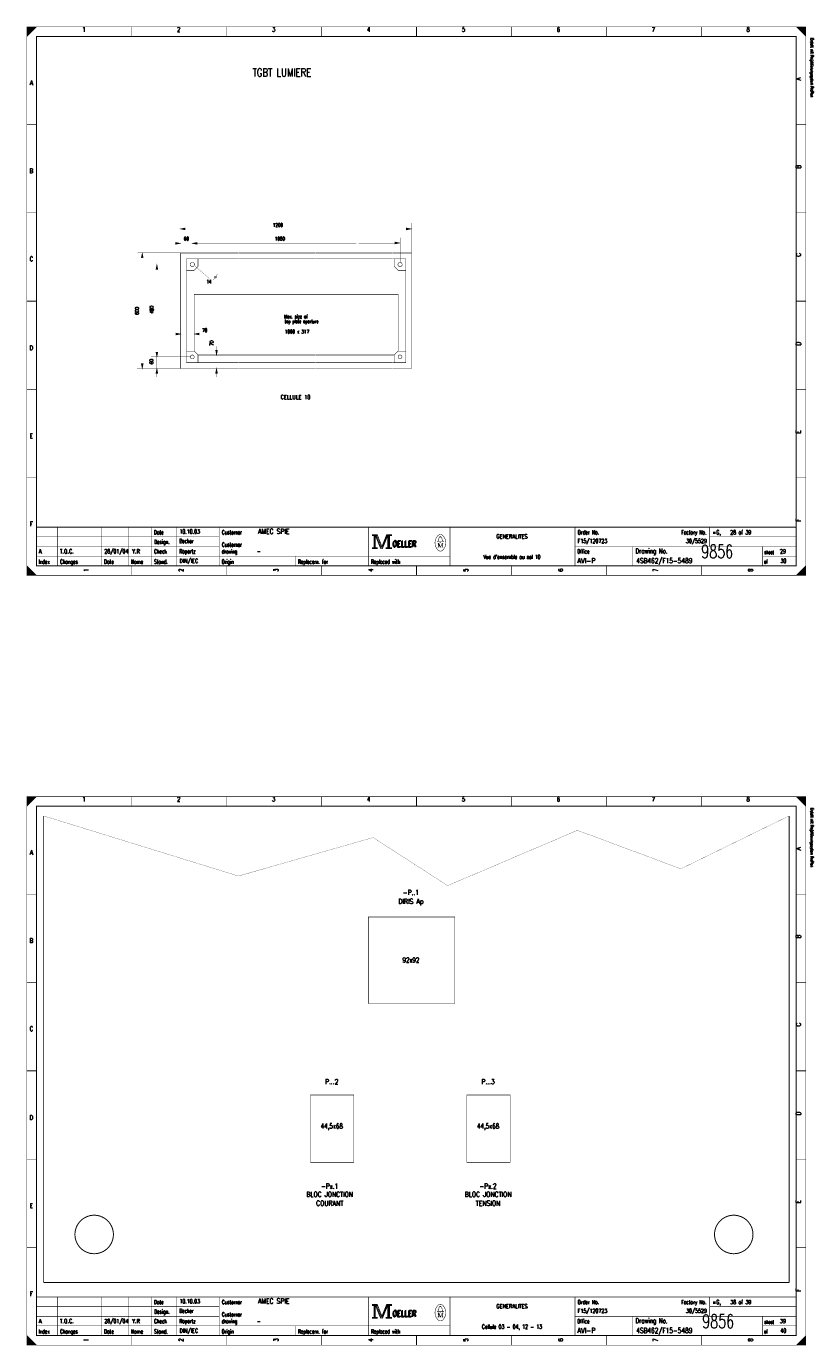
# Model space of a CAD drawing. Header units: centimetres. Extents: x 0 to 491, y -1040 to 69.
# Tile 181 of 181: x 450 to 491, y -120 to -51. Entities that reach past the tile are written whole.
import ezdxf
from ezdxf.enums import TextEntityAlignment as Align

# ---------------------------------------------------------------- set-up
doc = ezdxf.new("R2010")
doc.units = ezdxf.units.CM
doc.header["$MEASUREMENT"] = 0
doc.linetypes.add('GESTRICHELT', pattern=[3.75, 3, -0.75])
doc.layers.get('0').update_dxf_attribs({"color": 9, "linetype": 'CONTINUOUS'})
doc.styles.get("Standard").update_dxf_attribs({"font": 'romans.shx', "bigfont": 'TXT.shx'})

msp = doc.modelspace()

# ---------------------------------------------------------------- linework, layer by layer
at = {"color": 0, "flags": 128}
for points, const_width in [([(450, -65.75), (450, -51.5), (490.5, -51.5), (490.5, -80), (450, -80), (450, -65.75)], 0.025), ([(450, -51.5), (450.5, -51.5), (450, -52), (450, -51.5)], 0.025), ([(450.025, -51.5), (450.025, -51.975), (450.05, -51.95), (450.05, -51.5), (450.075, -51.5), (450.075, -51.925), (450.1, -51.9), (450.1, -51.5), (450.125, -51.5), (450.125, -51.875), (450.15, -51.85), (450.15, -51.5), (450.175, -51.5), (450.175, -51.825), (450.2, -51.8)], 0.025), ([(450.2, -51.8), (450.2, -51.5), (450.225, -51.5), (450.225, -51.775), (450.25, -51.75), (450.25, -51.5), (450.275, -51.5), (450.275, -51.725), (450.3, -51.7), (450.3, -51.5), (450.325, -51.5), (450.325, -51.675), (450.35, -51.65), (450.35, -51.5), (450.375, -51.5)], 0.025), ([(450.375, -51.5), (450.375, -51.625), (450.4, -51.6), (450.4, -51.5), (450.425, -51.5), (450.425, -51.575), (450.45, -51.55), (450.45, -51.5), (450.475, -51.5), (450.475, -51.525)], 0.025), ([(490, -51.5), (490.5, -52), (490.475, -51.975), (490.475, -51.5), (490.45, -51.5), (490.45, -51.95), (490.425, -51.925), (490.425, -51.5), (490.4, -51.5), (490.4, -51.9), (490.375, -51.875), (490.375, -51.5), (490.35, -51.5), (490.35, -51.85), (490.325, -51.825)], 0.025), ([(490.15, -51.65), (490.15, -51.5), (490.125, -51.5), (490.125, -51.625), (490.1, -51.6), (490.1, -51.5), (490.075, -51.5), (490.075, -51.575), (490.05, -51.55), (490.05, -51.5), (490.025, -51.5), (490.025, -51.525)], 0.025), ([(490.325, -51.825), (490.325, -51.5), (490.3, -51.5), (490.3, -51.8), (490.275, -51.775), (490.275, -51.5), (490.25, -51.5), (490.25, -51.75), (490.225, -51.725), (490.225, -51.5), (490.2, -51.5), (490.2, -51.7), (490.175, -51.675), (490.175, -51.5), (490.15, -51.5)], 0.025), ([(457.98, -62), (458.23, -61.95), (458.23, -62.05), (457.98, -62)], 0.025), ([(469.98, -62), (469.73, -61.95), (469.73, -62.05), (469.98, -62)], 0.025), ([(457.99, -62.75), (457.74, -62.7), (457.74, -62.8), (457.99, -62.75)], 0.025), ([(458.6, -62.75), (458.85, -62.7), (458.85, -62.8), (458.6, -62.75)], 0.025), ([(469.39, -62.73), (469.14, -62.68), (469.14, -62.78), (469.39, -62.73)], 0.025), ([(456, -63.25), (455.95, -63.5), (456.05, -63.5), (456, -63.25)], 0.025), ([(458, -64.24), (458, -63.25), (459, -63.25)], 0.025), ([(459, -63.55), (458.3, -63.55), (458.3, -64.24)], 0.025), ([(458.9, -63.55), (458.9, -63.95), (458.7, -64.15), (458.3, -64.15)], 0.025), ([(469.01, -63.25), (470, -63.25), (470, -64.24)], 0.025), ([(469.7, -64.24), (469.7, -63.55), (469.01, -63.55)], 0.025), ([(469.1, -63.55), (469.1, -63.95), (469.3, -64.15), (469.7, -64.15)], 0.025), ([(456.76, -63.85), (456.71, -64.1), (456.81, -64.1), (456.76, -63.85)], 0.025), ([(458, -67.46), (457.75, -67.41), (457.75, -67.51), (458, -67.46)], 0.025), ([(458.71, -67.46), (458.96, -67.41), (458.96, -67.51), (458.71, -67.46)], 0.025), ([(456.76, -68.65), (456.71, -68.4), (456.81, -68.4), (456.76, -68.65)], 0.025), ([(458, -68.25), (458, -69.25), (459, -69.25)], 0.025), ([(458.3, -68.25), (458.3, -68.95), (459, -68.95)], 0.025), ([(458.9, -68.95), (458.9, -68.55), (458.7, -68.35), (458.3, -68.35)], 0.025), ([(459.86, -68.55), (459.81, -68.3), (459.91, -68.3), (459.86, -68.55)], 0.025), ([(469.01, -68.95), (469.7, -68.95), (469.7, -68.25)], 0.025), ([(469.01, -69.25), (470, -69.25), (470, -68.25)], 0.025), ([(469.7, -68.35), (469.3, -68.35), (469.1, -68.55), (469.1, -68.95)], 0.025), ([(456, -69.25), (455.95, -69), (456.05, -69), (456, -69.25)], 0.025), ([(456.76, -69.25), (456.71, -69.5), (456.81, -69.5), (456.76, -69.25)], 0.025), ([(459.86, -69.25), (459.81, -69.5), (459.91, -69.5), (459.86, -69.25)], 0.025), ([(467.95, -77.88), (467.95, -77.95), (468.05, -77.95), (468.05, -78.55), (467.95, -78.55), (467.95, -78.62), (468.22, -78.62), (468.22, -78.55), (468.12, -78.55), (468.12, -77.95), (468.22, -77.95), (468.22, -77.88), (467.95, -77.88)], 0.025), ([(468.07, -77.93), (468.07, -78.57), (468.1, -78.57), (468.1, -77.93)], 0.025), ([(468.12, -77.95), (468.39, -78.62), (468.49, -78.62), (468.76, -77.95)], 0.025), ([(468.18, -77.95), (468.42, -78.54), (468.46, -78.54)], 0.025), ([(468.22, -77.88), (468.46, -78.48), (468.7, -77.88)], 0.025), ([(468.22, -77.95), (468.44, -78.51), (468.47, -78.51)], 0.025), ([(468.46, -78.58), (468.49, -78.58), (468.74, -77.95)], 0.025), ([(468.46, -78.54), (468.48, -78.54), (468.72, -77.95)], 0.025), ([(468.76, -77.95), (468.76, -78.55), (468.66, -78.55), (468.66, -78.62), (468.71, -78.62)], 0.025), ([(468.7, -77.88), (468.7, -77.95), (468.8, -77.95), (468.8, -78.55), (468.7, -78.55), (468.7, -78.62), (468.97, -78.62), (468.97, -78.55), (468.87, -78.55), (468.87, -77.95), (468.97, -77.95), (468.97, -77.88), (468.7, -77.88)], 0.025), ([(468.78, -77.93), (468.78, -78.57), (468.83, -78.57), (468.83, -77.93), (468.85, -77.93), (468.85, -78.57)], 0.025), ([(471.48, -78.26), (471.35, -78.26), (471.35, -78.24), (471.4, -78.2), (471.43, -78.04)], 0.025), ([(471.48, -78.01), (471.48, -77.98), (471.52, -77.98), (471.52, -78.01)], 0.025), ([(471.52, -78.26), (471.65, -78.26), (471.65, -78.24), (471.6, -78.2), (471.57, -78.04)], 0.025), ([(471.39, -78.33), (471.39, -78.54), (471.35, -78.54)], 0.025), ([(471.39, -78.33), (471.48, -78.54), (471.51, -78.54)], 0.025), ([(450, -79.5), (450, -80), (450.5, -80), (450, -79.5), (450.025, -79.525), (450.025, -80), (450.05, -80), (450.05, -79.55), (450.075, -79.575), (450.075, -80), (450.1, -80), (450.1, -79.6), (450.125, -79.625), (450.125, -80), (450.15, -80)], 0.025), ([(490.475, -79.525), (490.475, -80), (490.45, -80), (490.45, -79.55), (490.425, -79.575), (490.425, -80), (490.4, -80), (490.4, -79.6), (490.375, -79.625), (490.375, -80), (490.35, -80), (490.35, -79.65), (490.325, -79.675), (490.325, -80), (490.3, -80)], 0.025), ([(450.15, -80), (450.15, -79.65), (450.175, -79.675), (450.175, -80), (450.2, -80), (450.2, -79.7), (450.225, -79.725), (450.225, -80), (450.25, -80), (450.25, -79.75), (450.275, -79.775), (450.275, -80), (450.3, -80), (450.3, -79.8), (450.325, -79.825)], 0.025), ([(450.325, -79.825), (450.325, -80), (450.35, -80), (450.35, -79.85), (450.375, -79.875), (450.375, -80), (450.4, -80), (450.4, -79.9), (450.425, -79.925), (450.425, -80), (450.45, -80), (450.45, -79.95), (450.475, -79.975)], 0.025), ([(490.125, -79.875), (490.125, -80), (490.1, -80), (490.1, -79.9), (490.075, -79.925), (490.075, -80), (490.05, -80), (490.05, -79.95), (490.025, -79.975), (490.025, -80)], 0.025), ([(490.3, -80), (490.3, -79.7), (490.275, -79.725), (490.275, -80), (490.25, -80), (490.25, -79.75), (490.225, -79.775), (490.225, -80), (490.2, -80), (490.2, -79.8), (490.175, -79.825), (490.175, -80), (490.15, -80), (490.15, -79.85), (490.125, -79.875)], 0.025), ([(450, -105.75), (450, -91.5), (490.5, -91.5), (490.5, -120), (450, -120), (450, -105.75)], 0.025), ([(450, -91.5), (450.5, -91.5), (450, -92), (450, -91.5)], 0.025), ([(450.025, -91.5), (450.025, -91.975), (450.05, -91.95), (450.05, -91.5), (450.075, -91.5), (450.075, -91.925), (450.1, -91.9), (450.1, -91.5), (450.125, -91.5), (450.125, -91.875), (450.15, -91.85), (450.15, -91.5), (450.175, -91.5), (450.175, -91.825), (450.2, -91.8)], 0.025), ([(450.2, -91.8), (450.2, -91.5), (450.225, -91.5), (450.225, -91.775), (450.25, -91.75), (450.25, -91.5), (450.275, -91.5), (450.275, -91.725), (450.3, -91.7), (450.3, -91.5), (450.325, -91.5), (450.325, -91.675), (450.35, -91.65), (450.35, -91.5), (450.375, -91.5)], 0.025), ([(450.375, -91.5), (450.375, -91.625), (450.4, -91.6), (450.4, -91.5), (450.425, -91.5), (450.425, -91.575), (450.45, -91.55), (450.45, -91.5), (450.475, -91.5), (450.475, -91.525)], 0.025), ([(490, -91.5), (490.5, -92), (490.475, -91.975), (490.475, -91.5), (490.45, -91.5), (490.45, -91.95), (490.425, -91.925), (490.425, -91.5), (490.4, -91.5), (490.4, -91.9), (490.375, -91.875), (490.375, -91.5), (490.35, -91.5), (490.35, -91.85), (490.325, -91.825)], 0.025), ([(490.15, -91.65), (490.15, -91.5), (490.125, -91.5), (490.125, -91.625), (490.1, -91.6), (490.1, -91.5), (490.075, -91.5), (490.075, -91.575), (490.05, -91.55), (490.05, -91.5), (490.025, -91.5), (490.025, -91.525)], 0.025), ([(490.325, -91.825), (490.325, -91.5), (490.3, -91.5), (490.3, -91.8), (490.275, -91.775), (490.275, -91.5), (490.25, -91.5), (490.25, -91.75), (490.225, -91.725), (490.225, -91.5), (490.2, -91.5), (490.2, -91.7), (490.175, -91.675), (490.175, -91.5), (490.15, -91.5)], 0.025), ([(450.875, -92.5), (461, -95.625), (468, -93.625), (471.875, -96.125), (478.625, -93.25), (484, -95.25), (489.625, -92.5)], 0.01), ([(467.95, -117.88), (467.95, -117.95), (468.05, -117.95), (468.05, -118.55), (467.95, -118.55), (467.95, -118.62), (468.22, -118.62), (468.22, -118.55), (468.12, -118.55), (468.12, -117.95), (468.22, -117.95), (468.22, -117.88), (467.95, -117.88)], 0.025), ([(468.22, -117.88), (468.46, -118.48), (468.7, -117.88)], 0.025), ([(468.7, -117.88), (468.7, -117.95), (468.8, -117.95), (468.8, -118.55), (468.7, -118.55), (468.7, -118.62), (468.97, -118.62), (468.97, -118.55), (468.87, -118.55), (468.87, -117.95), (468.97, -117.95), (468.97, -117.88), (468.7, -117.88)], 0.025), ([(468.07, -117.93), (468.07, -118.57), (468.1, -118.57), (468.1, -117.93)], 0.025), ([(468.12, -117.95), (468.39, -118.62), (468.49, -118.62), (468.76, -117.95)], 0.025), ([(468.18, -117.95), (468.42, -118.54), (468.46, -118.54)], 0.025), ([(468.22, -117.95), (468.44, -118.51), (468.47, -118.51)], 0.025), ([(468.46, -118.58), (468.49, -118.58), (468.74, -117.95)], 0.025), ([(468.46, -118.54), (468.48, -118.54), (468.72, -117.95)], 0.025), ([(468.76, -117.95), (468.76, -118.55), (468.66, -118.55), (468.66, -118.62), (468.71, -118.62)], 0.025), ([(468.78, -117.93), (468.78, -118.57), (468.83, -118.57), (468.83, -117.93), (468.85, -117.93), (468.85, -118.57)], 0.025), ([(471.48, -118.26), (471.35, -118.26), (471.35, -118.24), (471.4, -118.2), (471.43, -118.04)], 0.025), ([(471.39, -118.33), (471.39, -118.54), (471.35, -118.54)], 0.025), ([(471.39, -118.33), (471.48, -118.54), (471.51, -118.54)], 0.025), ([(471.48, -118.01), (471.48, -117.98), (471.52, -117.98), (471.52, -118.01)], 0.025), ([(471.52, -118.26), (471.65, -118.26), (471.65, -118.24), (471.6, -118.2), (471.57, -118.04)], 0.025), ([(450, -119.5), (450, -120), (450.5, -120), (450, -119.5), (450.025, -119.525), (450.025, -120), (450.05, -120), (450.05, -119.55), (450.075, -119.575), (450.075, -120), (450.1, -120), (450.1, -119.6), (450.125, -119.625), (450.125, -120), (450.15, -120)], 0.025), ([(450.15, -120), (450.15, -119.65), (450.175, -119.675), (450.175, -120), (450.2, -120), (450.2, -119.7), (450.225, -119.725), (450.225, -120), (450.25, -120), (450.25, -119.75), (450.275, -119.775), (450.275, -120), (450.3, -120), (450.3, -119.8), (450.325, -119.825)], 0.025), ([(450.325, -119.825), (450.325, -120), (450.35, -120), (450.35, -119.85), (450.375, -119.875), (450.375, -120), (450.4, -120), (450.4, -119.9), (450.425, -119.925), (450.425, -120), (450.45, -120), (450.45, -119.95), (450.475, -119.975)], 0.025), ([(490.125, -119.875), (490.125, -120), (490.1, -120), (490.1, -119.9), (490.075, -119.925), (490.075, -120), (490.05, -120), (490.05, -119.95), (490.025, -119.975), (490.025, -120)], 0.025), ([(490.3, -120), (490.3, -119.7), (490.275, -119.725), (490.275, -120), (490.25, -120), (490.25, -119.75), (490.225, -119.775), (490.225, -120), (490.2, -120), (490.2, -119.8), (490.175, -119.825), (490.175, -120), (490.15, -120), (490.15, -119.85), (490.125, -119.875)], 0.025), ([(490.475, -119.525), (490.475, -120), (490.45, -120), (490.45, -119.55), (490.425, -119.575), (490.425, -120), (490.4, -120), (490.4, -119.6), (490.375, -119.625), (490.375, -120), (490.35, -120), (490.35, -119.65), (490.325, -119.675), (490.325, -120), (490.3, -120)], 0.025)]:
    msp.add_lwpolyline(points, dxfattribs=dict(at, const_width=const_width))
for points, const_width in [([(450, -51.5), (490.5, -51.5), (490.5, -80), (450, -80)], 0.025), ([(450.5, -52), (490, -52), (490, -79.5), (450.5, -79.5)], 0.05), ([(450.5, -52), (490, -52), (490, -79.5), (450.5, -79.5)], 0.025), ([(467.97, -77.9), (468.2, -77.9), (468.2, -77.93), (467.97, -77.93)], 0.025), ([(468.72, -77.9), (468.95, -77.9), (468.95, -77.93), (468.72, -77.93)], 0.025), ([(467.97, -78.57), (468.2, -78.57), (468.2, -78.6), (467.97, -78.6)], 0.025), ([(468.68, -78.57), (468.95, -78.57), (468.95, -78.6), (468.68, -78.6)], 0.025), ([(471.48, -78.26), (471.52, -78.26), (471.52, -78.29), (471.48, -78.29)], 0.025), ([(450, -91.5), (490.5, -91.5), (490.5, -120), (450, -120)], 0.025), ([(450.5, -92), (490, -92), (490, -119.5), (450.5, -119.5)], 0.05), ([(450.5, -92), (490, -92), (490, -119.5), (450.5, -119.5)], 0.025), ([(467.75, -97.75), (472.25, -97.75), (472.25, -102.25), (467.75, -102.25)], 0.025), ([(464.75, -110.5), (467, -110.5), (467, -107), (464.75, -107)], 0.025), ([(472.875, -110.5), (475.125, -110.5), (475.125, -107), (472.875, -107)], 0.025), ([(467.97, -117.9), (468.2, -117.9), (468.2, -117.93), (467.97, -117.93)], 0.025), ([(468.72, -117.9), (468.95, -117.9), (468.95, -117.93), (468.72, -117.93)], 0.025), ([(467.97, -118.57), (468.2, -118.57), (468.2, -118.6), (467.97, -118.6)], 0.025), ([(468.68, -118.57), (468.95, -118.57), (468.95, -118.6), (468.68, -118.6)], 0.025), ([(471.48, -118.26), (471.52, -118.26), (471.52, -118.29), (471.48, -118.29)], 0.025)]:
    msp.add_lwpolyline(points, close=True, dxfattribs=dict(at, const_width=const_width))
at = {"color": 0}
for points, const_width in [([(455.438, -51.5), (455.438, -52)], 0.025), ([(460.375, -51.5), (460.375, -52)], 0.025), ([(465.312, -51.5), (465.312, -52)], 0.025), ([(470.25, -52), (470.25, -51.5)], 0.05), ([(470.25, -51.5), (470.25, -52)], 0.025), ([(475.188, -51.5), (475.188, -52)], 0.025), ([(480.125, -51.5), (480.125, -52)], 0.025), ([(485.062, -51.5), (485.062, -52)], 0.025), ([(450, -56.583), (450.5, -56.583)], 0.025), ([(490.5, -56.583), (490, -56.583)], 0.025), ([(450, -61.167), (450.5, -61.167)], 0.025), ([(458, -61.69), (458, -63.25)], 0.01), ([(470, -61.69), (470, -63.25)], 0.01), ([(490.5, -61.167), (490, -61.167)], 0.025), ([(458.23, -62.03), (457.98, -62)], 0.025), ([(457.99, -62), (458.23, -61.97)], 0.025), ([(457.99, -62), (458.23, -61.99)], 0.025), ([(458.01, -62), (458.23, -62.01)], 0.025), ([(458.23, -62), (460.99, -62)], 0.01), ([(460.99, -62), (463, -62)], 0.01), ([(462.99, -62), (464.99, -62)], 0.01), ([(464.99, -62), (467.73, -62)], 0.01), ([(467.74, -62), (469.74, -62)], 0.01), ([(469.73, -61.97), (469.98, -62)], 0.025), ([(469.73, -61.99), (469.96, -62)], 0.025), ([(469.73, -62.01), (469.98, -62)], 0.025), ([(469.98, -62), (469.73, -62.03)], 0.025), ([(457.55, -62.75), (458.6, -62.75)], 0.01), ([(457.74, -62.72), (457.99, -62.75)], 0.025), ([(457.74, -62.74), (457.97, -62.75)], 0.025), ([(457.99, -62.75), (457.74, -62.78)], 0.025), ([(457.74, -62.76), (457.99, -62.75)], 0.025), ([(458.85, -62.78), (458.6, -62.75)], 0.025), ([(458.6, -62.42), (458.6, -63.72)], 0.01), ([(458.61, -62.75), (458.85, -62.72)], 0.025), ([(458.61, -62.75), (458.85, -62.74)], 0.025), ([(458.63, -62.75), (458.85, -62.76)], 0.025), ([(460.99, -62.74), (458.84, -62.74)], 0.01), ([(460.99, -62.74), (463, -62.74)], 0.01), ([(463, -62.74), (465, -62.74)], 0.01), ([(465, -62.74), (467.13, -62.74)], 0.01), ([(467.25, -62.74), (469.25, -62.74)], 0.01), ([(469.14, -62.7), (469.39, -62.73)], 0.025), ([(469.14, -62.72), (469.37, -62.73)], 0.025), ([(469.39, -62.73), (469.14, -62.76)], 0.025), ([(469.14, -62.74), (469.39, -62.73)], 0.025), ([(469.41, -62.45), (469.41, -63.75)], 0.01), ([(455.76, -63.24), (458, -63.24)], 0.01), ([(456, -63.27), (455.96, -63.5)], 0.025), ([(456, -63.27), (455.98, -63.5)], 0.025), ([(456, -63.28), (456.03, -63.5)], 0.025), ([(456, -63.28), (456.01, -63.5)], 0.025), ([(456.02, -68.98), (456.02, -63.51)], 0.01), ([(459.01, -63.25), (461, -63.25)], 0.025), ([(459.01, -63.55), (461, -63.55)], 0.025), ([(461.01, -63.25), (463, -63.25)], 0.025), ([(461.01, -63.55), (463, -63.55)], 0.025), ([(463.01, -63.25), (465, -63.25)], 0.025), ([(463.01, -63.55), (465, -63.55)], 0.025), ([(465.01, -63.25), (467, -63.25)], 0.025), ([(465.01, -63.55), (467, -63.55)], 0.025), ([(467.01, -63.25), (469, -63.25)], 0.025), ([(467.01, -63.55), (469, -63.55)], 0.025), ([(456.5, -63.84), (458.5, -63.84)], 0.01), ([(456.76, -63.87), (456.72, -64.1)], 0.025), ([(456.76, -63.87), (456.74, -64.1)], 0.025), ([(456.75, -68.43), (456.75, -64.1)], 0.01), ([(456.76, -63.88), (456.77, -64.1)], 0.025), ([(456.76, -63.88), (456.79, -64.1)], 0.025), ([(458, -66.2), (458, -64.2)], 0.025), ([(458.3, -66.25), (458.3, -64.2)], 0.025), ([(458.74, -63.93), (459.49, -64.58)], 0.01), ([(459.9, -64.35), (459.7, -64.65)], 0.01), ([(469.7, -66.2), (469.7, -64.2)], 0.025), ([(470, -66.2), (470, -64.2)], 0.025), ([(450.5, -65.75), (450, -65.75)], 0.05), ([(450, -65.75), (450.5, -65.75)], 0.025), ([(490, -65.75), (490.5, -65.75)], 0.05), ([(490.5, -65.75), (490, -65.75)], 0.025), ([(458, -68.25), (458, -66.19)], 0.025), ([(458.3, -68.25), (458.3, -66.25)], 0.025), ([(469.7, -68.25), (469.7, -66.2)], 0.025), ([(470, -68.26), (470, -66.19)], 0.025), ([(457.55, -67.46), (457.75, -67.46)], 0.01), ([(457.75, -67.43), (458, -67.46)], 0.025), ([(457.75, -67.45), (457.98, -67.46)], 0.025), ([(457.75, -67.47), (458, -67.46)], 0.025), ([(458, -67.46), (457.75, -67.49)], 0.025), ([(458.96, -67.49), (458.71, -67.46)], 0.025), ([(458.72, -67.46), (458.96, -67.43)], 0.025), ([(458.72, -67.46), (458.96, -67.45)], 0.025), ([(458.74, -67.46), (458.96, -67.47)], 0.025), ([(458.96, -67.46), (459.16, -67.46)], 0.01), ([(456.76, -68.64), (456.73, -68.4)], 0.025), ([(456.76, -68.64), (456.75, -68.4)], 0.025), ([(456.76, -68.65), (456.77, -68.4)], 0.025), ([(456.76, -68.65), (456.79, -68.4)], 0.025), ([(459.86, -68.54), (459.83, -68.3)], 0.025), ([(459.86, -68.54), (459.85, -68.3)], 0.025), ([(459.86, -68.55), (459.87, -68.3)], 0.025), ([(459.86, -68.55), (459.89, -68.3)], 0.025), ([(459.86, -68.3), (459.86, -68.1)], 0.01), ([(456, -69.24), (455.97, -69)], 0.025), ([(456, -69.24), (455.99, -69)], 0.025), ([(456, -69.25), (456.01, -69)], 0.025), ([(456, -69.25), (456.03, -69)], 0.025), ([(456.46, -68.65), (458.53, -68.65)], 0.01), ([(456.76, -68.65), (456.76, -69.24)], 0.01), ([(456.76, -69.24), (456.76, -69.7)], 0.01), ([(459.01, -68.95), (461, -68.95)], 0.025), ([(459.86, -69.24), (459.86, -69.7)], 0.01), ([(461.01, -68.95), (463, -68.95)], 0.025), ([(463.01, -68.95), (465, -68.95)], 0.025), ([(465.01, -68.95), (467, -68.95)], 0.025), ([(467.01, -68.95), (469, -68.95)], 0.025), ([(455.73, -69.25), (458, -69.25)], 0.01), ([(456.76, -69.27), (456.72, -69.5)], 0.025), ([(456.76, -69.27), (456.74, -69.5)], 0.025), ([(456.76, -69.28), (456.77, -69.5)], 0.025), ([(456.76, -69.28), (456.79, -69.5)], 0.025), ([(459.01, -69.25), (461, -69.25)], 0.025), ([(459.86, -69.27), (459.82, -69.5)], 0.025), ([(459.86, -69.27), (459.84, -69.5)], 0.025), ([(459.86, -69.28), (459.89, -69.5)], 0.025), ([(459.86, -69.28), (459.87, -69.5)], 0.025), ([(461.01, -69.25), (463, -69.25)], 0.025), ([(463.01, -69.25), (465, -69.25)], 0.025), ([(465.01, -69.25), (467, -69.25)], 0.025), ([(467.01, -69.25), (469, -69.25)], 0.025), ([(450, -70.333), (450.5, -70.333)], 0.025), ([(490.5, -70.333), (490, -70.333)], 0.025), ([(450, -74.917), (450.5, -74.917)], 0.025), ([(490.5, -74.917), (490, -74.917)], 0.025), ([(490, -77.5), (450.5, -77.5)], 0.05), ([(450.5, -78), (460, -78)], 0.025), ([(451.6, -79.5), (451.6, -77.5)], 0.025), ([(453.9, -79.5), (453.9, -77.5)], 0.025), ([(455.3, -79.5), (455.3, -77.5)], 0.025), ([(456.5, -77.5), (456.5, -79.5)], 0.025), ([(457.8, -77.5), (457.8, -79.5)], 0.025), ([(460, -77.5), (460, -79.5)], 0.025), ([(467.75, -77.5), (467.75, -79.5)], 0.025), ([(468.15, -77.95), (468.4, -78.58)], 0.025), ([(468.47, -78.51), (468.7, -77.94)], 0.025), ([(471.46, -78.01), (471.55, -78.01)], 0.025), ([(472, -77.5), (472, -79.5)], 0.025), ([(478.5, -77.5), (478.5, -79.5)], 0.025), ([(485.5, -77.5), (485.5, -78.5)], 0.025), ([(485.5, -78), (490, -78)], 0.025), ([(450.5, -78.5), (460, -78.5)], 0.025), ([(468.4, -78.58), (468.46, -78.58)], 0.025), ([(471.35, -78.33), (471.42, -78.33)], 0.025), ([(471.39, -78.54), (471.43, -78.54)], 0.025), ([(471.42, -78.33), (471.51, -78.54)], 0.025), ([(471.51, -78.54), (471.59, -78.33)], 0.025), ([(471.65, -78.54), (471.57, -78.54)], 0.025), ([(471.59, -78.54), (471.59, -78.33)], 0.025), ([(471.59, -78.33), (471.65, -78.33)], 0.025), ([(471.61, -78.33), (471.61, -78.54)], 0.025), ([(478.5, -78.5), (490, -78.5)], 0.025), ([(481.5, -78.5), (481.5, -79.5)], 0.025), ([(488.25, -78.5), (488.25, -79.5)], 0.025), ([(450.5, -79), (472, -79)], 0.025), ([(455.438, -80), (455.438, -79.5)], 0.025), ([(460.375, -80), (460.375, -79.5)], 0.025), ([(463.95, -79), (463.95, -79.5)], 0.025), ([(465.312, -80), (465.312, -79.5)], 0.025), ([(470.25, -79.5), (470.25, -80)], 0.05), ([(470.25, -80), (470.25, -79.5)], 0.025), ([(475.188, -80), (475.188, -79.5)], 0.025), ([(480.125, -80), (480.125, -79.5)], 0.025), ([(485.062, -80), (485.062, -79.5)], 0.025), ([(488.25, -79), (490, -79)], 0.025), ([(490.5, -79.5), (490, -80)], 0.025), ([(450.475, -80), (450.475, -79.975)], 0.025), ([(455.438, -91.5), (455.438, -92)], 0.025), ([(460.375, -91.5), (460.375, -92)], 0.025), ([(465.312, -91.5), (465.312, -92)], 0.025), ([(470.25, -92), (470.25, -91.5)], 0.05), ([(470.25, -91.5), (470.25, -92)], 0.025), ([(475.188, -91.5), (475.188, -92)], 0.025), ([(480.125, -91.5), (480.125, -92)], 0.025), ([(485.062, -91.5), (485.062, -92)], 0.025), ([(450.875, -92.5), (450.875, -116.75)], 0.05), ([(489.625, -92.5), (489.625, -116.75)], 0.05), ([(450, -96.584), (450.5, -96.584)], 0.025), ([(490.5, -96.584), (490, -96.584)], 0.025), ([(450, -101.167), (450.5, -101.167)], 0.025), ([(490.5, -101.167), (490, -101.167)], 0.025), ([(450.5, -105.75), (450, -105.75)], 0.05), ([(450, -105.75), (450.5, -105.75)], 0.025), ([(490, -105.75), (490.5, -105.75)], 0.05), ([(490.5, -105.75), (490, -105.75)], 0.025), ([(450, -110.334), (450.5, -110.334)], 0.025), ([(490.5, -110.334), (490, -110.334)], 0.025), ([(450, -114.917), (450.5, -114.917)], 0.025), ([(490.5, -114.917), (490, -114.917)], 0.025), ([(450.875, -116.75), (489.625, -116.75)], 0.05), ([(490, -117.5), (450.5, -117.5)], 0.05), ([(451.6, -119.5), (451.6, -117.5)], 0.025), ([(453.9, -119.5), (453.9, -117.5)], 0.025), ([(455.3, -119.5), (455.3, -117.5)], 0.025), ([(456.5, -117.5), (456.5, -119.5)], 0.025), ([(457.8, -117.5), (457.8, -119.5)], 0.025), ([(460, -117.5), (460, -119.5)], 0.025), ([(467.75, -117.5), (467.75, -119.5)], 0.025), ([(472, -117.5), (472, -119.5)], 0.025), ([(478.5, -117.5), (478.5, -119.5)], 0.025), ([(485.5, -117.5), (485.5, -118.5)], 0.025), ([(450.5, -118), (460, -118)], 0.025), ([(450.5, -118.5), (460, -118.5)], 0.025), ([(468.15, -117.95), (468.4, -118.58)], 0.025), ([(468.4, -118.58), (468.46, -118.58)], 0.025), ([(468.47, -118.51), (468.7, -117.94)], 0.025), ([(471.35, -118.33), (471.42, -118.33)], 0.025), ([(471.39, -118.54), (471.43, -118.54)], 0.025), ([(471.42, -118.33), (471.51, -118.54)], 0.025), ([(471.46, -118.01), (471.55, -118.01)], 0.025), ([(471.51, -118.54), (471.59, -118.33)], 0.025), ([(471.65, -118.54), (471.57, -118.54)], 0.025), ([(471.59, -118.54), (471.59, -118.33)], 0.025), ([(471.59, -118.33), (471.65, -118.33)], 0.025), ([(471.61, -118.33), (471.61, -118.54)], 0.025), ([(478.5, -118.5), (490, -118.5)], 0.025), ([(481.5, -118.5), (481.5, -119.5)], 0.025), ([(485.5, -118), (490, -118)], 0.025), ([(488.25, -118.5), (488.25, -119.5)], 0.025), ([(450.5, -119), (472, -119)], 0.025), ([(463.95, -119), (463.95, -119.5)], 0.025), ([(488.25, -119), (490, -119)], 0.025), ([(450.475, -120), (450.475, -119.975)], 0.025), ([(455.438, -120), (455.438, -119.5)], 0.025), ([(460.375, -120), (460.375, -119.5)], 0.025), ([(465.312, -120), (465.312, -119.5)], 0.025), ([(470.25, -119.5), (470.25, -120)], 0.05), ([(470.25, -120), (470.25, -119.5)], 0.025), ([(475.188, -120), (475.188, -119.5)], 0.025), ([(480.125, -120), (480.125, -119.5)], 0.025), ([(485.062, -120), (485.062, -119.5)], 0.025), ([(490.5, -119.5), (490, -120)], 0.025)]:
    msp.add_lwpolyline(points, dxfattribs=dict(at, const_width=const_width))
at = {"color": 0, "flags": 128}
for points, const_width in [([(458.71, -63.85, 1), (458.49, -63.85, 1)], 0.025), ([(469.51, -63.85, 1), (469.29, -63.85, 1)], 0.025), ([(459.85, -64.5, 1), (459.75, -64.5, 1)], 0.025), ([(458.7, -68.65, 1), (458.5, -68.65, 1)], 0.025), ([(469.5, -68.65, 1), (469.3, -68.65, 1)], 0.025), ([(454.5, -114.25, 1), (452.5, -114.25, 1)], 0.05), ([(487.75, -114.25, 1), (485.75, -114.25, 1)], 0.05)]:
    msp.add_lwpolyline(points, format="xyb", close=True, dxfattribs=dict(at, const_width=const_width))
at = {"color": 0, "linetype": 'GESTRICHELT', "const_width": 0.025, "flags": 128}
msp.add_lwpolyline([(458.7, -68.35), (458.7, -65.4), (469.3, -65.4), (469.3, -68.35)], dxfattribs=at)
at = {"color": 0, "linetype": 'GESTRICHELT', "const_width": 0.025}
for points in [[(461.01, -68.55), (458.92, -68.55)], [(463.03, -68.55), (461.01, -68.55)], [(465.01, -68.55), (463.03, -68.55)], [(467.01, -68.55), (465.03, -68.55)], [(469.1, -68.55), (467.01, -68.55)]]:
    msp.add_lwpolyline(points, dxfattribs=at)
at = {"color": 0, "const_width": 0.025, "flags": 128}
for points in [[(471.35, -77.961, 0.373815), (471.349, -78.657, 0.373815)], [(471.649, -77.96, 0.530775), (471.351, -77.959, 0.530775)], [(471.46, -78.01, 0.414214), (471.43, -78.04, 0.414214)], [(471.57, -78.04, 0.414214), (471.54, -78.01, 0.414214)], [(471.65, -78.66, 0.378582), (471.646, -77.956, 0.378582)], [(471.35, -78.66, 0.532213), (471.649, -78.661, 0.532213)], [(471.649, -117.96, 0.530775), (471.351, -117.959, 0.530775)], [(471.35, -117.961, 0.373815), (471.349, -118.658, 0.373815)], [(471.46, -118.01, 0.414214), (471.43, -118.04, 0.414214)], [(471.57, -118.04, 0.414214), (471.54, -118.01, 0.414214)], [(471.65, -118.66, 0.378582), (471.646, -117.956, 0.378582)], [(471.35, -118.66, 0.532213), (471.649, -118.661, 0.532213)]]:
    msp.add_lwpolyline(points, format="xyb", dxfattribs=at)

# ---------------------------------------------------------------- texts
at = {"color": 0}
for s, height, width, p in [('1', 0.238, 0.672, (452.965, -51.514)), ('2', 0.238, 0.672, (457.899, -51.514)), ('3', 0.238, 0.672, (462.832, -51.514)), ('4', 0.238, 0.672, (467.766, -51.514)), ('5', 0.238, 0.672, (472.699, -51.514)), ('6', 0.238, 0.672, (477.632, -51.514)), ('7', 0.238, 0.672, (482.566, -51.514)), ('8', 0.238, 0.672, (487.499, -51.514)), ('A', 0.238, 0.76, (450.233, -54.283)), ('B', 0.238, 0.76, (450.233, -58.861)), ('60', 0.1905, 0.672, (458.289, -62.41)), ('C', 0.238, 0.76, (450.233, -63.439)), ('D', 0.238, 0.76, (450.233, -68.053)), ('CELLULE 10', 0.2143, 0.736, (463.968, -70.63)), ('E', 0.238, 0.76, (450.233, -72.632)), ('F', 0.238, 0.76, (450.233, -77.21)), ('GENERALITES', 0.21431, 0.76, (475.219, -77.87)), ("Vue d'ensemble au sol 10", 0.21431, 0.632667, (475.219, -78.935)), ('1', 0.238, 0.672, (452.965, -91.514)), ('2', 0.238, 0.672, (457.899, -91.514)), ('3', 0.238, 0.672, (462.832, -91.514)), ('4', 0.238, 0.672, (467.766, -91.514)), ('5', 0.238, 0.672, (472.699, -91.514)), ('6', 0.238, 0.672, (477.632, -91.514)), ('7', 0.238, 0.672, (482.566, -91.514)), ('8', 0.238, 0.672, (487.499, -91.514)), ('A', 0.238, 0.76, (450.233, -94.283)), ('-P..1', 0.2619, 0.704, (469.966, -96.348)), ('DIRIS Ap', 0.2619, 0.732, (469.966, -96.81)), ('B', 0.238, 0.76, (450.233, -98.861)), ('92x92', 0.2619, 0.6576, (469.966, -99.862)), ('C', 0.238, 0.76, (450.233, -103.44)), ('P...2', 0.2619, 0.704, (465.849, -106.18)), ('P...3', 0.2619, 0.704, (473.977, -106.18)), ('D', 0.238, 0.76, (450.233, -108.054)), ('44,5x68', 0.2619, 0.665143, (465.849, -108.487)), ('44,5x68', 0.2619, 0.665143, (473.977, -108.487)), ('-Px.1', 0.2619, 0.6848, (465.743, -111.61)), ('-Px.2', 0.2619, 0.6848, (473.977, -111.61)), ('BLOC JONCTION', 0.26194, 0.755077, (465.743, -112.036)), ('BLOC JONCTION', 0.26194, 0.755077, (473.977, -112.036)), ('E', 0.238, 0.76, (450.233, -112.632)), ('COURANT', 0.2619, 0.76, (465.743, -112.497)), ('TENSION', 0.2619, 0.76, (473.977, -112.497)), ('F', 0.238, 0.76, (450.233, -117.211)), ('GENERALITES', 0.21431, 0.76, (475.219, -117.871)), ('Cellule 03 - 04, 12 - 13', 0.21431, 0.666667, (475.219, -118.936))]:
    msp.add_text(s, height=height, dxfattribs=dict(at, width=width)).set_placement(p, align=Align.TOP_CENTER)
for s, height, rotation, width, p in [('Erstellt mit Projektierungssystem ProPlan', 0.14288, 270, 0.622634, (490.702, -52.094)), ('480', 0.1905, 90, 0.672, (456.636, -66.401)), ('70', 0.1905, 90, 0.672, (459.754, -68.07)), ('60', 0.1905, 90, 0.672, (456.631, -69.028)), ('Erstellt mit Projektierungssystem ProPlan', 0.14288, 270, 0.622634, (490.702, -92.095))]:
    msp.add_text(s, height=height, rotation=rotation, dxfattribs=dict(at, width=width)).set_placement(p, align=Align.BOTTOM_LEFT)
for s, height, width, p in [('TGBT LUMIERE', 0.42862, 0.754667, (461.735, -53.658)), ('1200', 0.1905, 0.672, (462.781, -61.7)), ('1080', 0.1905, 0.672, (462.888, -62.41)), ('14', 0.1905, 0.672, (459.328, -64.646)), ('Max. size of', 0.1905, 0.637333, (463.375, -66.456)), ('70', 0.1905, 0.672, (459.115, -67.166)), ('top plate aperture', 0.1905, 0.610667, (463.399, -66.705)), ('1060 x 317', 0.1905, 0.6696, (463.408, -67.237)), ('Date', 0.2143, 0.64, (456.605, -77.658)), ('Design.', 0.2143, 0.636571, (456.619, -78.154)), ('Customer', 0.2143, 0.62, (460.14, -77.658)), ('Order No.', 0.2143, 0.656889, (478.633, -77.658)), ('=G,    28 of 39', 0.21431, 0.681067, (485.641, -77.658)), ('Check', 0.2143, 0.632, (456.612, -78.651)), ('drawing', 0.2143, 0.6, (460.133, -78.651)), ('Customer', 0.2143, 0.62, (460.14, -78.296)), ('OELLER', 0.3096, 0.76, (468.996, -78.225)), ('OELLER', 0.3096, 0.76, (468.996, -78.225)), ('OELLER', 0.3096, 0.76, (469.032, -78.19)), ('Office', 0.2143, 0.626667, (478.615, -78.651)), ('Drawing No.', 0.26194, 0.646545, (481.643, -78.602)), ('sheet', 0.1905, 0.6, (488.338, -78.701)), ('Index', 0.2143, 0.632, (450.609, -79.184)), ('Changes', 0.2143, 0.622857, (451.726, -79.184)), ('Date', 0.2143, 0.64, (454.015, -79.184)), ('Name', 0.2143, 0.64, (455.404, -79.184)), ('Stand.', 0.2143, 0.642667, (456.612, -79.184)), ('Origin', 0.2143, 0.626667, (460.127, -79.184)), ('Replacem. for', 0.21431, 0.627077, (464.097, -79.184)), ('Replaced with', 0.21431, 0.619692, (467.895, -79.184)), ('of', 0.1905, 0.6, (488.323, -79.198)), ('Date', 0.2143, 0.64, (456.605, -117.658)), ('Customer', 0.2143, 0.62, (460.14, -117.658)), ('Order No.', 0.2143, 0.656889, (478.633, -117.658)), ('=G,    38 of 39', 0.21431, 0.681067, (485.641, -117.658)), ('Design.', 0.2143, 0.636571, (456.619, -118.155)), ('Customer', 0.2143, 0.62, (460.14, -118.297)), ('OELLER', 0.3096, 0.76, (468.996, -118.226)), ('OELLER', 0.3096, 0.76, (468.996, -118.226)), ('OELLER', 0.3096, 0.76, (469.032, -118.19)), ('Drawing No.', 0.26194, 0.646545, (481.643, -118.602)), ('Index', 0.2143, 0.632, (450.609, -119.184)), ('Changes', 0.2143, 0.622857, (451.726, -119.184)), ('Date', 0.2143, 0.64, (454.015, -119.184)), ('Name', 0.2143, 0.64, (455.404, -119.184)), ('Stand.', 0.2143, 0.642667, (456.612, -119.184)), ('Check', 0.2143, 0.632, (456.612, -118.652)), ('Origin', 0.2143, 0.626667, (460.127, -119.184)), ('drawing', 0.2143, 0.6, (460.133, -118.652)), ('Replacem. for', 0.21431, 0.627077, (464.097, -119.184)), ('Replaced with', 0.21431, 0.619692, (467.895, -119.184)), ('Office', 0.2143, 0.626667, (478.615, -118.652)), ('of', 0.1905, 0.6, (488.323, -119.198)), ('sheet', 0.1905, 0.6, (488.338, -118.701))]:
    msp.add_text(s, height=height, dxfattribs=dict(at, width=width)).set_placement(p, align=Align.TOP_LEFT)
at = {"color": 0, "width": 0.76}
for s, p in [('A', (489.991, -54.283)), ('B', (489.991, -58.861)), ('C', (489.992, -63.439)), ('D', (489.992, -68.053)), ('E', (489.991, -72.632)), ('F', (489.991, -77.21)), ('A', (489.991, -94.283)), ('B', (489.991, -98.861)), ('C', (489.992, -103.44)), ('D', (489.992, -108.054)), ('E', (489.991, -112.632)), ('F', (489.991, -117.211))]:
    msp.add_text(s, height=0.238, rotation=90, dxfattribs=at).set_placement(p, align=Align.TOP_LEFT)
at = {"color": 0, "width": 0.672}
msp.add_text('600', height=0.1905, rotation=90, dxfattribs=at).set_placement((455.876, -66.255), align=Align.BOTTOM_CENTER)
at = {"color": 0}
for s, height, width, p in [('Becker', 0.2143, 0.626667, (457.927, -78.389)), ('10.10.03', 0.2143, 0.678, (457.934, -77.892)), ('AMEC SPIE', 0.2619, 0.752889, (462.016, -77.923)), ('F15/120723', 0.2143, 0.6832, (478.639, -78.389)), ('A', 0.214, 0.76, (450.621, -78.921)), ('T.Q.C.', 0.2143, 0.728, (451.716, -78.921)), ('28/01/04', 0.2143, 0.678, (454.029, -78.921)), ('Y.R', 0.2143, 0.738667, (455.467, -78.921)), ('Ropertz', 0.2143, 0.622857, (457.932, -78.921)), ('-', 0.214, 0.696, (461.965, -78.921)), ('9856', 0.7, 0.6928, (485.058, -79.322)), ('29', 0.2143, 0.672, (489.15, -78.921)), ('DIN/IEC', 0.2143, 0.750857, (457.935, -79.418)), ('AVI-P', 0.2619, 0.7472, (478.624, -79.449)), ('4SB462/F15-5489', 0.26194, 0.6928, (481.679, -79.449)), ('30', 0.2143, 0.672, (489.177, -79.418)), ('10.10.03', 0.2143, 0.678, (457.934, -117.892)), ('AMEC SPIE', 0.2619, 0.752889, (462.016, -117.923)), ('Becker', 0.2143, 0.626667, (457.927, -118.389)), ('F15/120723', 0.2143, 0.6832, (478.639, -118.389)), ('9856', 0.7, 0.6928, (485.108, -119.322)), ('A', 0.214, 0.76, (450.621, -118.921)), ('T.Q.C.', 0.2143, 0.728, (451.716, -118.921)), ('28/01/04', 0.2143, 0.678, (454.029, -118.921)), ('Y.R', 0.2143, 0.738667, (455.467, -118.921)), ('Ropertz', 0.2143, 0.622857, (457.932, -118.921)), ('DIN/IEC', 0.2143, 0.750857, (457.935, -119.418)), ('-', 0.214, 0.696, (461.965, -118.921)), ('AVI-P', 0.2619, 0.7472, (478.624, -119.449)), ('4SB462/F15-5489', 0.26194, 0.6928, (481.679, -119.449)), ('39', 0.2143, 0.672, (489.15, -118.921)), ('40', 0.2143, 0.672, (489.177, -119.418))]:
    msp.add_text(s, height=height, dxfattribs=dict(at, width=width)).set_placement(p, align=Align.BOTTOM_LEFT)
at = {"color": 0, "width": 0.646545}
for p in [(485.335, -77.658), (485.335, -117.658)]:
    msp.add_text('Factory No.', height=0.21431, dxfattribs=at).set_placement(p, align=Align.TOP_RIGHT)
at = {"color": 0, "width": 0.675429}
for p in [(485.346, -78.389), (485.346, -118.389)]:
    msp.add_text('30/5529', height=0.2143, dxfattribs=at).set_placement(p, align=Align.BOTTOM_RIGHT)
at = {"color": 0, "width": 0.672}
for s, p in [('1', (452.965, -79.73)), ('2', (457.899, -79.73)), ('3', (462.832, -79.73)), ('4', (467.766, -79.73)), ('5', (472.699, -79.73)), ('6', (477.632, -79.73)), ('7', (482.566, -79.73)), ('8', (487.499, -79.73)), ('1', (452.965, -119.731)), ('2', (457.899, -119.731)), ('3', (462.832, -119.731)), ('4', (467.766, -119.731)), ('5', (472.699, -119.731)), ('6', (477.632, -119.731)), ('7', (482.566, -119.731)), ('8', (487.499, -119.731))]:
    msp.add_text(s, height=0.238, rotation=90, dxfattribs=at).set_placement(p, align=Align.TOP_CENTER)

doc.saveas('drawing.dxf')
